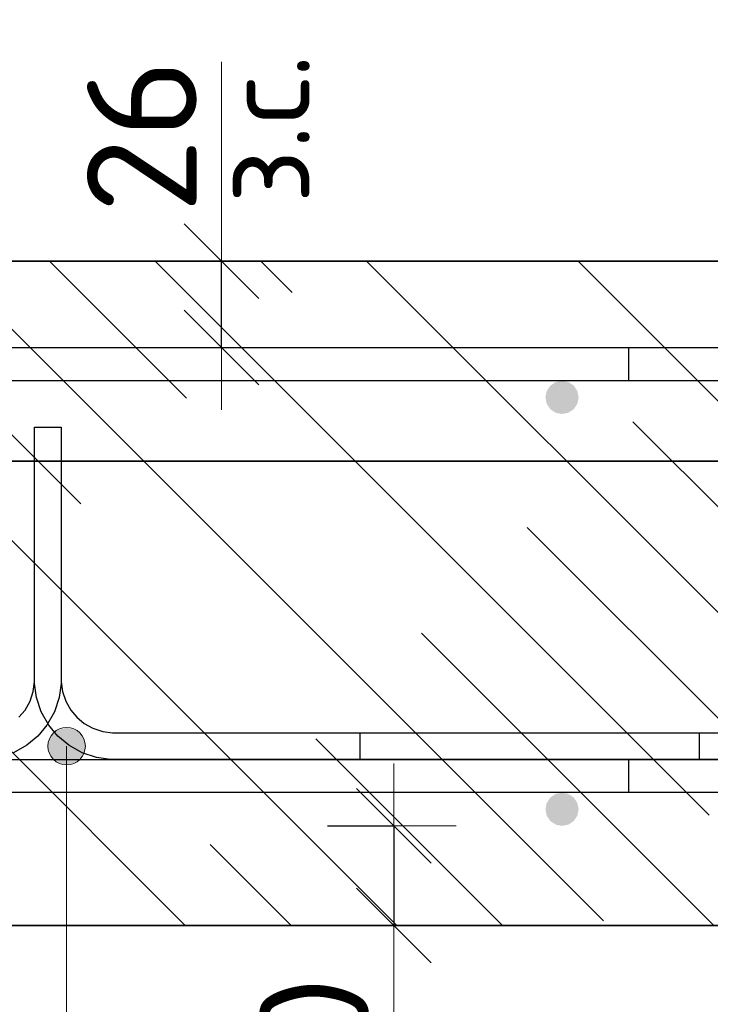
# Model space of a CAD drawing. Header units: metres. Extents: x -38 to 114, y -15 to 21.
# Tile 198 of 244: x 72.504 to 72.712, y 8.308 to 8.605. Entities that reach past the tile are written whole.
import ezdxf

# ---------------------------------------------------------------- set-up
doc = ezdxf.new("R2010")
doc.units = ezdxf.units.M
doc.header["$PDMODE"] = 65
for name, color, linetype, lineweight in [('XR$3$Арм. стержнями верхней зоны', 180, 'Continuous', 35), ('XR$3$Арм. стержнями нижней зоны', 180, 'Continuous', 35), ('XR$3$Арм.стержн. Арматура края', 96, 'Continuous', 35), ('XR$3$Размерная линия_ общее', 7, 'Continuous', 13), ('XR$4$Арм. стержнями верхней зоны', 180, 'Continuous', 35), ('XR$4$Арм. стержнями нижней зоны', 180, 'Continuous', 35), ('XR$4$Арм.стержн. Арматура края', 96, 'Continuous', 35), ('XR$4$Размерная линия_ общее', 7, 'Continuous', 13), ('XR$6$Арм. стержнями верхней зоны', 180, 'Continuous', 35), ('XR$6$Арм. стержнями нижней зоны', 180, 'Continuous', 35), ('XR$6$Арм.стержн. Арматура края', 96, 'Continuous', 35), ('XR$6$Размерная линия_ общее', 7, 'Continuous', 13)]:
    doc.layers.add(name, color=color, linetype=linetype, lineweight=lineweight)
for name, color, linetype, lineweight, true_color in [('XR$3$Арм.стержн. Фиксатор', 7, 'Continuous', 35, 0x501e0f), ('XR$4$Арм.стержн. Фиксатор', 7, 'Continuous', 35, 0x501e0f), ('XR$6$Арм.стержн. Фиксатор', 7, 'Continuous', 35, 0x501e0f)]:
    doc.layers.add(name, color=color, linetype=linetype, lineweight=lineweight, true_color=true_color)
doc.styles.add('ISOCPEUR', font='txt')
doc.dimstyles.new('DIMSTYLE_11', dxfattribs={"dimtxt": 0.033, "dimasz": 0.0375, "dimexe": 0, "dimexo": 0, "dimgap": 0.0165, "dimtad": 2, "dimdec": 0, "dimlfac": 1000, "dimrnd": 1, "dimzin": 12, "dimdsep": 46, "dimtxsty": 'ISOCPEUR', "dimblk1": 'ALL_ML_STRICH', "dimblk2": 'ALL_ML_STRICH', "dimsah": 1, "dimcen": 0, "dimclrd": 7, "dimclre": 256, "dimclrt": 7, "dimadec": 0, "dimazin": 0, "dimtfac": 1, "dimtdec": 0, "dimtix": 1, "dimtmove": 2, "dimatfit": 3, "dimfxl": 0, "dimtvp": 1.2, "dimtzin": 0, "dimlwd": 0, "dimlwe": -3, "dimarcsym": 0})
pattern_1 = [(135, (0, 0), (-0.031819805, -0.031819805), [0.4, -0.05, 0, -0.05]), (135, (-0.01591, -0.01591), (-0.031819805, -0.031819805), [0.8, -0.1, 0.1, -0.1])]

# ---------------------------------------------------------------- blocks, each defined once
blk = doc.blocks.new('ALL_ML_STRICH')
at = {"color": 0, "linetype": 'ByBlock', "lineweight": -2}
for p, q in [((0, -0.5), (0, 0.5)), ((-0.3, -0.3), (0.3, 0.3)), ((-1, 0), (0.5, 0))]:
    blk.add_line(p, q, dxfattribs=at)
blk = doc.blocks.new('*D138')
at = {"layer": 'DEFPOINTS', "color": 7, "linetype": 'Continuous', "lineweight": 13, "transparency": 33554687}
for p in [(72.5769, 8.36188), (72.61689, 8.36188), (72.5769, 8.33188)]:
    blk.add_point(p, dxfattribs=at)
at = {"layer": 'XR$3$Размерная линия_ общее', "color": 253, "linetype": 'Continuous', "lineweight": -2, "true_color": 0xa0a0a0, "transparency": 33554687}
for p, q in [((72.5969, 8.36188), (72.61689, 8.36188)), ((72.5969, 8.33188), (72.61689, 8.33188))]:
    blk.add_line(p, q, dxfattribs=at)
at = {"layer": 'XR$3$Размерная линия_ общее', "color": 7, "linetype": 'Continuous', "lineweight": -2, "transparency": 33554687}
blk.add_line((72.61689, 8.36188), (72.61689, 8.33188), dxfattribs=at)
at = {"layer": 'XR$3$Размерная линия_ общее', "color": 7, "linetype": 'Continuous', "lineweight": 13, "transparency": 33554687, "xscale": 0.0375, "yscale": 0.0375, "zscale": 0.0375}
for p, rotation in [((72.61689, 8.36188), 90), ((72.61689, 8.33188), 270)]:
    blk.add_blockref('ALL_ML_STRICH', p, dxfattribs=dict(at, rotation=rotation))
at = {"layer": 'XR$3$Размерная линия_ общее', "color": 7, "linetype": 'Continuous', "lineweight": 13, "transparency": 33554687, "insert": (72.59289, 8.29345), "char_height": 0.033, "width": 0.066, "attachment_point": 5, "rotation": 90, "style": 'ISOCPEUR'}
blk.add_mtext('\\A1;{30}', dxfattribs=at)
at = {"layer": 'XR$3$Размерная линия_ общее', "color": 7, "linetype": 'Continuous', "lineweight": 13, "transparency": 33554687, "insert": (72.67143, 8.26997), "char_height": 0.027, "width": 0.00135, "attachment_point": 1, "rotation": 270, "line_spacing_factor": 0.60241, "style": 'ISOCPEUR'}
blk.add_mtext('з.с.', dxfattribs=at)
blk = doc.blocks.new('*D141')
at = {"layer": 'DEFPOINTS', "color": 7, "linetype": 'Continuous', "lineweight": 13, "transparency": 33554687}
for p in [(72.52503, 8.53188), (72.52503, 8.50588), (72.56502, 8.50588)]:
    blk.add_point(p, dxfattribs=at)
at = {"layer": 'XR$3$Размерная линия_ общее', "color": 253, "linetype": 'Continuous', "lineweight": -2, "true_color": 0xa0a0a0, "transparency": 33554687}
for p, q in [((72.54503, 8.53188), (72.56502, 8.53188)), ((72.54503, 8.50588), (72.56502, 8.50588))]:
    blk.add_line(p, q, dxfattribs=at)
at = {"layer": 'XR$3$Размерная линия_ общее', "color": 7, "linetype": 'Continuous', "lineweight": -2, "transparency": 33554687}
blk.add_line((72.56502, 8.50588), (72.56502, 8.53188), dxfattribs=at)
at = {"layer": 'XR$3$Размерная линия_ общее', "color": 7, "linetype": 'Continuous', "lineweight": 13, "transparency": 33554687, "xscale": 0.0375, "yscale": 0.0375, "zscale": 0.0375}
for p, rotation in [((72.56502, 8.53188), 90), ((72.56502, 8.50588), 270)]:
    blk.add_blockref('ALL_ML_STRICH', p, dxfattribs=dict(at, rotation=rotation))
at = {"layer": 'XR$3$Размерная линия_ общее', "color": 7, "linetype": 'Continuous', "lineweight": 13, "transparency": 33554687, "insert": (72.56456, 8.54924), "char_height": 0.027, "width": 0.00135, "attachment_point": 1, "rotation": 90, "line_spacing_factor": 0.60241, "style": 'ISOCPEUR'}
blk.add_mtext('з.с.', dxfattribs=at)
at = {"layer": 'XR$3$Размерная линия_ общее', "color": 7, "linetype": 'Continuous', "lineweight": 13, "transparency": 33554687, "insert": (72.54102, 8.5696), "char_height": 0.033, "width": 0.066, "attachment_point": 5, "rotation": 90, "style": 'ISOCPEUR'}
blk.add_mtext('\\A1;{26}', dxfattribs=at)
blk = doc.blocks.new('*D357')
at = {"layer": 'DEFPOINTS', "color": 7, "linetype": 'Continuous', "lineweight": 13, "transparency": 33554687}
for p in [(72.5769, 8.36188), (72.61689, 8.36188), (72.5769, 8.33188)]:
    blk.add_point(p, dxfattribs=at)
at = {"layer": 'XR$4$Размерная линия_ общее', "color": 253, "linetype": 'Continuous', "lineweight": -2, "true_color": 0xa0a0a0, "transparency": 33554687}
for p, q in [((72.5969, 8.36188), (72.61689, 8.36188)), ((72.5969, 8.33188), (72.61689, 8.33188))]:
    blk.add_line(p, q, dxfattribs=at)
at = {"layer": 'XR$4$Размерная линия_ общее', "color": 7, "linetype": 'Continuous', "lineweight": -2, "transparency": 33554687}
blk.add_line((72.61689, 8.36188), (72.61689, 8.33188), dxfattribs=at)
at = {"layer": 'XR$4$Размерная линия_ общее', "color": 7, "linetype": 'Continuous', "lineweight": 13, "transparency": 33554687, "xscale": 0.0375, "yscale": 0.0375, "zscale": 0.0375}
for p, rotation in [((72.61689, 8.36188), 90), ((72.61689, 8.33188), 270)]:
    blk.add_blockref('ALL_ML_STRICH', p, dxfattribs=dict(at, rotation=rotation))
at = {"layer": 'XR$4$Размерная линия_ общее', "color": 7, "linetype": 'Continuous', "lineweight": 13, "transparency": 33554687, "insert": (72.59289, 8.29345), "char_height": 0.033, "width": 0.066, "attachment_point": 5, "rotation": 90, "style": 'ISOCPEUR'}
blk.add_mtext('\\A1;{30}', dxfattribs=at)
at = {"layer": 'XR$4$Размерная линия_ общее', "color": 7, "linetype": 'Continuous', "lineweight": 13, "transparency": 33554687, "insert": (72.67143, 8.26997), "char_height": 0.027, "width": 0.00135, "attachment_point": 1, "rotation": 270, "line_spacing_factor": 0.60241, "style": 'ISOCPEUR'}
blk.add_mtext('з.с.', dxfattribs=at)
blk = doc.blocks.new('*D377')
at = {"layer": 'DEFPOINTS', "color": 7, "linetype": 'Continuous', "lineweight": 13, "transparency": 33554687}
for p in [(72.52503, 8.53188), (72.52503, 8.50588), (72.56502, 8.50588)]:
    blk.add_point(p, dxfattribs=at)
at = {"layer": 'XR$4$Размерная линия_ общее', "color": 253, "linetype": 'Continuous', "lineweight": -2, "true_color": 0xa0a0a0, "transparency": 33554687}
for p, q in [((72.54503, 8.53188), (72.56502, 8.53188)), ((72.54503, 8.50588), (72.56502, 8.50588))]:
    blk.add_line(p, q, dxfattribs=at)
at = {"layer": 'XR$4$Размерная линия_ общее', "color": 7, "linetype": 'Continuous', "lineweight": -2, "transparency": 33554687}
blk.add_line((72.56502, 8.50588), (72.56502, 8.53188), dxfattribs=at)
at = {"layer": 'XR$4$Размерная линия_ общее', "color": 7, "linetype": 'Continuous', "lineweight": 13, "transparency": 33554687, "xscale": 0.0375, "yscale": 0.0375, "zscale": 0.0375}
for p, rotation in [((72.56502, 8.53188), 90), ((72.56502, 8.50588), 270)]:
    blk.add_blockref('ALL_ML_STRICH', p, dxfattribs=dict(at, rotation=rotation))
at = {"layer": 'XR$4$Размерная линия_ общее', "color": 7, "linetype": 'Continuous', "lineweight": 13, "transparency": 33554687, "insert": (72.56456, 8.54924), "char_height": 0.027, "width": 0.00135, "attachment_point": 1, "rotation": 90, "line_spacing_factor": 0.60241, "style": 'ISOCPEUR'}
blk.add_mtext('з.с.', dxfattribs=at)
at = {"layer": 'XR$4$Размерная линия_ общее', "color": 7, "linetype": 'Continuous', "lineweight": 13, "transparency": 33554687, "insert": (72.54102, 8.5696), "char_height": 0.033, "width": 0.066, "attachment_point": 5, "rotation": 90, "style": 'ISOCPEUR'}
blk.add_mtext('\\A1;{26}', dxfattribs=at)
blk = doc.blocks.new('*D820')
at = {"layer": 'DEFPOINTS', "color": 7, "linetype": 'Continuous', "lineweight": 13, "transparency": 33554687}
for p in [(72.5769, 8.36188), (72.61689, 8.36188), (72.5769, 8.33188)]:
    blk.add_point(p, dxfattribs=at)
at = {"layer": 'XR$6$Размерная линия_ общее', "color": 253, "linetype": 'Continuous', "lineweight": -2, "true_color": 0xa0a0a0, "transparency": 33554687}
for p, q in [((72.5969, 8.36188), (72.61689, 8.36188)), ((72.5969, 8.33188), (72.61689, 8.33188))]:
    blk.add_line(p, q, dxfattribs=at)
at = {"layer": 'XR$6$Размерная линия_ общее', "color": 7, "linetype": 'Continuous', "lineweight": -2, "transparency": 33554687}
blk.add_line((72.61689, 8.36188), (72.61689, 8.33188), dxfattribs=at)
at = {"layer": 'XR$6$Размерная линия_ общее', "color": 7, "linetype": 'Continuous', "lineweight": 13, "transparency": 33554687, "xscale": 0.0375, "yscale": 0.0375, "zscale": 0.0375}
for p, rotation in [((72.61689, 8.36188), 90), ((72.61689, 8.33188), 270)]:
    blk.add_blockref('ALL_ML_STRICH', p, dxfattribs=dict(at, rotation=rotation))
at = {"layer": 'XR$6$Размерная линия_ общее', "color": 7, "linetype": 'Continuous', "lineweight": 13, "transparency": 33554687, "insert": (72.59289, 8.29345), "char_height": 0.033, "width": 0.066, "attachment_point": 5, "rotation": 90, "style": 'ISOCPEUR'}
blk.add_mtext('\\A1;{30}', dxfattribs=at)
at = {"layer": 'XR$6$Размерная линия_ общее', "color": 7, "linetype": 'Continuous', "lineweight": 13, "transparency": 33554687, "insert": (72.67143, 8.26997), "char_height": 0.027, "width": 0.00135, "attachment_point": 1, "rotation": 270, "line_spacing_factor": 0.60241, "style": 'ISOCPEUR'}
blk.add_mtext('з.с.', dxfattribs=at)
blk = doc.blocks.new('*D836')
at = {"layer": 'DEFPOINTS', "color": 7, "linetype": 'Continuous', "lineweight": 13, "transparency": 33554687}
for p in [(72.52503, 8.53188), (72.1875, 8.50588), (72.56502, 8.50588)]:
    blk.add_point(p, dxfattribs=at)
at = {"layer": 'XR$6$Размерная линия_ общее', "color": 253, "linetype": 'Continuous', "lineweight": -2, "true_color": 0xa0a0a0, "transparency": 33554687}
for p, q in [((72.54503, 8.53188), (72.56502, 8.53188)), ((72.2075, 8.50588), (72.56502, 8.50588))]:
    blk.add_line(p, q, dxfattribs=at)
at = {"layer": 'XR$6$Размерная линия_ общее', "color": 7, "linetype": 'Continuous', "lineweight": -2, "transparency": 33554687}
blk.add_line((72.56502, 8.50588), (72.56502, 8.53188), dxfattribs=at)
at = {"layer": 'XR$6$Размерная линия_ общее', "color": 7, "linetype": 'Continuous', "lineweight": 13, "transparency": 33554687, "xscale": 0.0375, "yscale": 0.0375, "zscale": 0.0375}
for p, rotation in [((72.56502, 8.53188), 90), ((72.56502, 8.50588), 270)]:
    blk.add_blockref('ALL_ML_STRICH', p, dxfattribs=dict(at, rotation=rotation))
at = {"layer": 'XR$6$Размерная линия_ общее', "color": 7, "linetype": 'Continuous', "lineweight": 13, "transparency": 33554687, "insert": (72.56456, 8.54924), "char_height": 0.027, "width": 0.00135, "attachment_point": 1, "rotation": 90, "line_spacing_factor": 0.60241, "style": 'ISOCPEUR'}
blk.add_mtext('з.с.', dxfattribs=at)
at = {"layer": 'XR$6$Размерная линия_ общее', "color": 7, "linetype": 'Continuous', "lineweight": 13, "transparency": 33554687, "insert": (72.54102, 8.5696), "char_height": 0.033, "width": 0.066, "attachment_point": 5, "rotation": 90, "style": 'ISOCPEUR'}
blk.add_mtext('\\A1;{26}', dxfattribs=at)

msp = doc.modelspace()

# ---------------------------------------------------------------- hatches: boundary and pattern name
at = {"linetype": 'Continuous', "lineweight": 13, "transparency": 33554687}
h = msp.add_hatch(dxfattribs=at)
h.set_pattern_fill('__________540', scale=0.015, style=0, pattern_type=2)
h.set_pattern_definition(pattern_1)
h.paths.add_polyline_path([(72.1675, 8.53188), (72.1675, 8.33188), (72.75595, 8.33188), (72.75595, 8.53188)], flags=0)
h = msp.add_hatch(dxfattribs=at)
h.set_pattern_fill('__________540', scale=0.015, style=0, pattern_type=2)
h.set_pattern_definition(pattern_1)
h.paths.add_polyline_path([(72.1675, 8.53188), (72.1675, 8.33188), (72.75595, 8.33188), (72.75595, 8.53188)], flags=0)
h = msp.add_hatch(dxfattribs=at)
h.set_pattern_fill('__________540', scale=0.015, style=0, pattern_type=2)
h.set_pattern_definition(pattern_1)
h.paths.add_polyline_path([(72.1675, 8.53188), (72.1675, 8.33188), (72.75595, 8.33188), (72.75595, 8.53188)], flags=0)
at = {"layer": 'XR$3$Арм. стержнями верхней зоны', "linetype": 'Continuous', "lineweight": 50, "transparency": 33554687}
msp.add_hatch(color=4, dxfattribs=at).paths.add_polyline_path([(72.67251, 8.49088), (72.67212, 8.49279), (72.67104, 8.49441), (72.66942, 8.4955), (72.66751, 8.49588), (72.66559, 8.4955), (72.66397, 8.49441), (72.66289, 8.49279), (72.66251, 8.49088), (72.66289, 8.48896), (72.66397, 8.48734), (72.66559, 8.48626), (72.66751, 8.48588), (72.66942, 8.48626), (72.67104, 8.48734), (72.67212, 8.48896)])
at = {"layer": 'XR$3$Арм. стержнями нижней зоны', "linetype": 'Continuous', "lineweight": 50, "transparency": 33554687}
msp.add_hatch(color=4, dxfattribs=at).paths.add_polyline_path([(72.67251, 8.36688), (72.67212, 8.36879), (72.67104, 8.37041), (72.66942, 8.3715), (72.66751, 8.37188), (72.66559, 8.3715), (72.66397, 8.37041), (72.66289, 8.36879), (72.66251, 8.36688), (72.66289, 8.36496), (72.66397, 8.36334), (72.66559, 8.36226), (72.66751, 8.36188), (72.66942, 8.36226), (72.67104, 8.36334), (72.67212, 8.36496)])
at = {"layer": 'XR$3$Арм.стержн. Фиксатор', "linetype": 'Continuous', "lineweight": 13, "transparency": 33554687}
for points in [[(72.51357, 8.38869), (72.52325, 8.38869), (72.52122, 8.39071)], [(72.51357, 8.38869), (72.52122, 8.39071), (72.5156, 8.39071)], [(72.5156, 8.39071), (72.52122, 8.39071), (72.51841, 8.3915)], [(72.51278, 8.38588), (72.52403, 8.38588), (72.52325, 8.38869)], [(72.51278, 8.38588), (72.52325, 8.38869), (72.51357, 8.38869)], [(72.51357, 8.38306), (72.52403, 8.38588), (72.51278, 8.38588)], [(72.51357, 8.38306), (72.52325, 8.38306), (72.52403, 8.38588)], [(72.5156, 8.38104), (72.52325, 8.38306), (72.51357, 8.38306)], [(72.5156, 8.38104), (72.52122, 8.38104), (72.52325, 8.38306)], [(72.52122, 8.38104), (72.5156, 8.38104), (72.51841, 8.38025)]]:
    msp.add_hatch(color=7, dxfattribs=at).paths.add_polyline_path(points)
at = {"layer": 'XR$4$Арм. стержнями верхней зоны', "linetype": 'Continuous', "lineweight": 50, "transparency": 33554687}
msp.add_hatch(color=4, dxfattribs=at).paths.add_polyline_path([(72.67251, 8.49088), (72.67212, 8.49279), (72.67104, 8.49441), (72.66942, 8.4955), (72.66751, 8.49588), (72.66559, 8.4955), (72.66397, 8.49441), (72.66289, 8.49279), (72.66251, 8.49088), (72.66289, 8.48896), (72.66397, 8.48734), (72.66559, 8.48626), (72.66751, 8.48588), (72.66942, 8.48626), (72.67104, 8.48734), (72.67212, 8.48896)])
at = {"layer": 'XR$4$Арм. стержнями нижней зоны', "linetype": 'Continuous', "lineweight": 50, "transparency": 33554687}
msp.add_hatch(color=4, dxfattribs=at).paths.add_polyline_path([(72.67251, 8.36688), (72.67212, 8.36879), (72.67104, 8.37041), (72.66942, 8.3715), (72.66751, 8.37188), (72.66559, 8.3715), (72.66397, 8.37041), (72.66289, 8.36879), (72.66251, 8.36688), (72.66289, 8.36496), (72.66397, 8.36334), (72.66559, 8.36226), (72.66751, 8.36188), (72.66942, 8.36226), (72.67104, 8.36334), (72.67212, 8.36496)])
at = {"layer": 'XR$4$Арм.стержн. Фиксатор', "linetype": 'Continuous', "lineweight": 13, "transparency": 33554687}
for points in [[(72.51357, 8.38869), (72.52325, 8.38869), (72.52122, 8.39071)], [(72.51357, 8.38869), (72.52122, 8.39071), (72.5156, 8.39071)], [(72.5156, 8.39071), (72.52122, 8.39071), (72.51841, 8.3915)], [(72.51278, 8.38588), (72.52403, 8.38588), (72.52325, 8.38869)], [(72.51278, 8.38588), (72.52325, 8.38869), (72.51357, 8.38869)], [(72.51357, 8.38306), (72.52403, 8.38588), (72.51278, 8.38588)], [(72.51357, 8.38306), (72.52325, 8.38306), (72.52403, 8.38588)], [(72.5156, 8.38104), (72.52325, 8.38306), (72.51357, 8.38306)], [(72.5156, 8.38104), (72.52122, 8.38104), (72.52325, 8.38306)], [(72.52122, 8.38104), (72.5156, 8.38104), (72.51841, 8.38025)]]:
    msp.add_hatch(color=7, dxfattribs=at).paths.add_polyline_path(points)
at = {"layer": 'XR$6$Арм. стержнями верхней зоны', "linetype": 'Continuous', "lineweight": 50, "transparency": 33554687}
msp.add_hatch(color=4, dxfattribs=at).paths.add_polyline_path([(72.67251, 8.49088), (72.67212, 8.49279), (72.67104, 8.49441), (72.66942, 8.4955), (72.66751, 8.49588), (72.66559, 8.4955), (72.66397, 8.49441), (72.66289, 8.49279), (72.66251, 8.49088), (72.66289, 8.48896), (72.66397, 8.48734), (72.66559, 8.48626), (72.66751, 8.48588), (72.66942, 8.48626), (72.67104, 8.48734), (72.67212, 8.48896)])
at = {"layer": 'XR$6$Арм. стержнями нижней зоны', "linetype": 'Continuous', "lineweight": 50, "transparency": 33554687}
msp.add_hatch(color=4, dxfattribs=at).paths.add_polyline_path([(72.67251, 8.36688), (72.67212, 8.36879), (72.67104, 8.37041), (72.66942, 8.3715), (72.66751, 8.37188), (72.66559, 8.3715), (72.66397, 8.37041), (72.66289, 8.36879), (72.66251, 8.36688), (72.66289, 8.36496), (72.66397, 8.36334), (72.66559, 8.36226), (72.66751, 8.36188), (72.66942, 8.36226), (72.67104, 8.36334), (72.67212, 8.36496)])
at = {"layer": 'XR$6$Арм.стержн. Фиксатор', "linetype": 'Continuous', "lineweight": 13, "transparency": 33554687}
for points in [[(72.51357, 8.38869), (72.52325, 8.38869), (72.52122, 8.39071)], [(72.51357, 8.38869), (72.52122, 8.39071), (72.5156, 8.39071)], [(72.5156, 8.39071), (72.52122, 8.39071), (72.51841, 8.3915)], [(72.51278, 8.38588), (72.52403, 8.38588), (72.52325, 8.38869)], [(72.51278, 8.38588), (72.52325, 8.38869), (72.51357, 8.38869)], [(72.51357, 8.38306), (72.52403, 8.38588), (72.51278, 8.38588)], [(72.51357, 8.38306), (72.52325, 8.38306), (72.52403, 8.38588)], [(72.5156, 8.38104), (72.52325, 8.38306), (72.51357, 8.38306)], [(72.5156, 8.38104), (72.52122, 8.38104), (72.52325, 8.38306)], [(72.52122, 8.38104), (72.5156, 8.38104), (72.51841, 8.38025)]]:
    msp.add_hatch(color=7, dxfattribs=at).paths.add_polyline_path(points)

# ---------------------------------------------------------------- linework, layer by layer
at = {"color": 7, "linetype": 'Continuous', "lineweight": 13, "transparency": 33554687}
for p, q in [((72.56502, 8.53188), (72.56502, 8.59188)), ((72.56502, 8.53188), (72.56502, 8.59188)), ((72.56502, 8.53188), (72.56502, 8.59188)), ((86.41979, 8.47171), (67.91979, 8.47171)), ((72.61689, 8.33188), (72.61689, 8.27288)), ((72.61689, 8.33188), (72.61689, 8.27288)), ((72.61689, 8.33188), (72.61689, 8.27288))]:
    msp.add_line(p, q, dxfattribs=at)
at = {"color": 7, "linetype": 'Continuous', "lineweight": 35, "transparency": 33554687}
for p, q in [((72.75595, 8.53188), (72.1675, 8.53188)), ((72.75595, 8.53188), (72.1675, 8.53188)), ((72.75595, 8.53188), (72.1675, 8.53188)), ((67.91979, 8.47171), (86.41979, 8.47171)), ((72.1675, 8.33188), (72.75595, 8.33188)), ((72.1675, 8.33188), (72.75595, 8.33188)), ((72.1675, 8.33188), (72.75595, 8.33188))]:
    msp.add_line(p, q, dxfattribs=at)
at = {"layer": 'XR$3$Арм. стержнями верхней зоны', "color": 4, "linetype": 'Continuous', "lineweight": 25, "transparency": 33554687}
for points in [[(72.76095, 8.49588), (72.1875, 8.49588), (72.1875, 8.50588), (72.76095, 8.50588), (72.76095, 8.49588)], [(72.76095, 8.49588), (72.44251, 8.49588), (72.44251, 8.50588), (72.76095, 8.50588), (72.76095, 8.49588)]]:
    msp.add_lwpolyline(points, dxfattribs=at)
at = {"layer": 'XR$3$Арм. стержнями нижней зоны', "color": 4, "linetype": 'Continuous', "lineweight": 25, "transparency": 33554687}
for points in [[(72.76095, 8.37188), (72.1875, 8.37188), (72.1875, 8.38188), (72.76095, 8.38188), (72.76095, 8.37188)], [(72.76095, 8.37188), (72.44251, 8.37188), (72.44251, 8.38188), (72.76095, 8.38188), (72.76095, 8.37188)]]:
    msp.add_lwpolyline(points, dxfattribs=at)
at = {"layer": 'XR$3$Арм.стержн. Арматура края', "color": 4, "linetype": 'Continuous', "lineweight": 25, "transparency": 33554687}
for points in [[(72.21607, 8.50588), (72.6875, 8.50588), (72.6875, 8.49588), (72.21676, 8.49588)], [(72.21676, 8.38188), (72.6875, 8.38188), (72.6875, 8.37188)], [(72.6875, 8.37188), (72.21607, 8.37188)]]:
    msp.add_lwpolyline(points, dxfattribs=at)
at = {"layer": 'XR$3$Арм.стержн. Фиксатор', "color": 7, "linetype": 'Continuous', "lineweight": 13, "transparency": 33554687}
for p, q in [((72.51841, 8.3915), (72.51841, 8.3915)), ((72.51278, 8.38588), (72.51278, 8.38588)), ((72.51841, 8.17967), (72.51841, 8.38588)), ((72.52403, 8.38588), (72.52403, 8.38588)), ((72.51841, 8.38025), (72.51841, 8.38025))]:
    msp.add_line(p, q, dxfattribs=at)
at = {"layer": 'XR$3$Арм.стержн. Фиксатор', "color": 40, "linetype": 'Continuous', "lineweight": 25, "transparency": 33554687}
for points in [[(72.70875, 8.38188), (72.5316, 8.38188), (72.52743, 8.38246), (72.52308, 8.38389), (72.51907, 8.38614), (72.51577, 8.3889), (72.51301, 8.3922), (72.51077, 8.3962), (72.50933, 8.40056), (72.50875, 8.40473), (72.50875, 8.48188), (72.51675, 8.48188), (72.51675, 8.40473), (72.51617, 8.40056), (72.51474, 8.3962), (72.51249, 8.3922), (72.50973, 8.3889), (72.50643, 8.38614), (72.50242, 8.38389)], [(72.50405, 8.39457), (72.50588, 8.39676), (72.50738, 8.39944), (72.50835, 8.40237), (72.50875, 8.40528), (72.50875, 8.48188), (72.51675, 8.48188), (72.51675, 8.40528), (72.51716, 8.40237), (72.51812, 8.39944), (72.51963, 8.39676), (72.52145, 8.39457), (72.52363, 8.39275), (72.52632, 8.39125), (72.52925, 8.39028), (72.53216, 8.38988), (72.70875, 8.38988), (72.70875, 8.38188)], [(72.75995, 8.38188), (72.60675, 8.38188), (72.60675, 8.38988), (72.75995, 8.38988), (72.75995, 8.38188)]]:
    msp.add_lwpolyline(points, dxfattribs=at)
at = {"layer": 'XR$3$Арм.стержн. Фиксатор', "color": 7, "linetype": 'Continuous', "lineweight": 13, "transparency": 33554687}
msp.add_circle((72.51841, 8.38588), 0.00563, dxfattribs=at)
at = {"layer": 'XR$4$Арм. стержнями верхней зоны', "color": 4, "linetype": 'Continuous', "lineweight": 25, "transparency": 33554687}
for points in [[(72.76095, 8.49588), (72.1875, 8.49588), (72.1875, 8.50588), (72.76095, 8.50588), (72.76095, 8.49588)], [(72.76095, 8.49588), (72.44251, 8.49588), (72.44251, 8.50588), (72.76095, 8.50588), (72.76095, 8.49588)]]:
    msp.add_lwpolyline(points, dxfattribs=at)
at = {"layer": 'XR$4$Арм. стержнями нижней зоны', "color": 4, "linetype": 'Continuous', "lineweight": 25, "transparency": 33554687}
for points in [[(72.76095, 8.37188), (72.1875, 8.37188), (72.1875, 8.38188), (72.76095, 8.38188), (72.76095, 8.37188)], [(72.76095, 8.37188), (72.44251, 8.37188), (72.44251, 8.38188), (72.76095, 8.38188), (72.76095, 8.37188)]]:
    msp.add_lwpolyline(points, dxfattribs=at)
at = {"layer": 'XR$4$Арм.стержн. Арматура края', "color": 4, "linetype": 'Continuous', "lineweight": 25, "transparency": 33554687}
for points in [[(72.21607, 8.50588), (72.6875, 8.50588), (72.6875, 8.49588), (72.21676, 8.49588)], [(72.21676, 8.38188), (72.6875, 8.38188), (72.6875, 8.37188)], [(72.6875, 8.37188), (72.21607, 8.37188)]]:
    msp.add_lwpolyline(points, dxfattribs=at)
at = {"layer": 'XR$4$Арм.стержн. Фиксатор', "color": 7, "linetype": 'Continuous', "lineweight": 13, "transparency": 33554687}
for p, q in [((72.51841, 8.3915), (72.51841, 8.3915)), ((72.51278, 8.38588), (72.51278, 8.38588)), ((72.51841, 8.17967), (72.51841, 8.38588)), ((72.52403, 8.38588), (72.52403, 8.38588)), ((72.51841, 8.38025), (72.51841, 8.38025))]:
    msp.add_line(p, q, dxfattribs=at)
at = {"layer": 'XR$4$Арм.стержн. Фиксатор', "color": 40, "linetype": 'Continuous', "lineweight": 25, "transparency": 33554687}
for points in [[(72.70875, 8.38188), (72.5316, 8.38188), (72.52743, 8.38246), (72.52308, 8.38389), (72.51907, 8.38614), (72.51577, 8.3889), (72.51301, 8.3922), (72.51077, 8.3962), (72.50933, 8.40056), (72.50875, 8.40473), (72.50875, 8.48188), (72.51675, 8.48188), (72.51675, 8.40473), (72.51617, 8.40056), (72.51474, 8.3962), (72.51249, 8.3922), (72.50973, 8.3889), (72.50643, 8.38614), (72.50242, 8.38389)], [(72.50405, 8.39457), (72.50588, 8.39676), (72.50738, 8.39944), (72.50835, 8.40237), (72.50875, 8.40528), (72.50875, 8.48188), (72.51675, 8.48188), (72.51675, 8.40528), (72.51716, 8.40237), (72.51812, 8.39944), (72.51963, 8.39676), (72.52145, 8.39457), (72.52363, 8.39275), (72.52632, 8.39125), (72.52925, 8.39028), (72.53216, 8.38988), (72.70875, 8.38988), (72.70875, 8.38188)], [(72.75995, 8.38188), (72.60675, 8.38188), (72.60675, 8.38988), (72.75995, 8.38988), (72.75995, 8.38188)]]:
    msp.add_lwpolyline(points, dxfattribs=at)
at = {"layer": 'XR$4$Арм.стержн. Фиксатор', "color": 7, "linetype": 'Continuous', "lineweight": 13, "transparency": 33554687}
msp.add_circle((72.51841, 8.38588), 0.00563, dxfattribs=at)
at = {"layer": 'XR$6$Арм. стержнями верхней зоны', "color": 4, "linetype": 'Continuous', "lineweight": 25, "transparency": 33554687}
for points in [[(72.76095, 8.49588), (72.1875, 8.49588), (72.1875, 8.50588), (72.76095, 8.50588), (72.76095, 8.49588)], [(72.76095, 8.49588), (72.44251, 8.49588), (72.44251, 8.50588), (72.76095, 8.50588), (72.76095, 8.49588)]]:
    msp.add_lwpolyline(points, dxfattribs=at)
at = {"layer": 'XR$6$Арм. стержнями нижней зоны', "color": 4, "linetype": 'Continuous', "lineweight": 25, "transparency": 33554687}
for points in [[(72.76095, 8.37188), (72.1875, 8.37188), (72.1875, 8.38188), (72.76095, 8.38188), (72.76095, 8.37188)], [(72.76095, 8.37188), (72.44251, 8.37188), (72.44251, 8.38188), (72.76095, 8.38188), (72.76095, 8.37188)]]:
    msp.add_lwpolyline(points, dxfattribs=at)
at = {"layer": 'XR$6$Арм.стержн. Арматура края', "color": 4, "linetype": 'Continuous', "lineweight": 25, "transparency": 33554687}
for points in [[(72.21607, 8.50588), (72.6875, 8.50588), (72.6875, 8.49588), (72.21676, 8.49588)], [(72.21676, 8.38188), (72.6875, 8.38188), (72.6875, 8.37188)], [(72.6875, 8.37188), (72.21607, 8.37188)]]:
    msp.add_lwpolyline(points, dxfattribs=at)
at = {"layer": 'XR$6$Арм.стержн. Фиксатор', "color": 7, "linetype": 'Continuous', "lineweight": 13, "transparency": 33554687}
for p, q in [((72.51841, 8.3915), (72.51841, 8.3915)), ((72.51278, 8.38588), (72.51278, 8.38588)), ((72.51841, 8.17967), (72.51841, 8.38588)), ((72.52403, 8.38588), (72.52403, 8.38588)), ((72.51841, 8.38025), (72.51841, 8.38025))]:
    msp.add_line(p, q, dxfattribs=at)
at = {"layer": 'XR$6$Арм.стержн. Фиксатор', "color": 40, "linetype": 'Continuous', "lineweight": 25, "transparency": 33554687}
for points in [[(72.70875, 8.38188), (72.5316, 8.38188), (72.52743, 8.38246), (72.52308, 8.38389), (72.51907, 8.38614), (72.51577, 8.3889), (72.51301, 8.3922), (72.51077, 8.3962), (72.50933, 8.40056), (72.50875, 8.40473), (72.50875, 8.48188), (72.51675, 8.48188), (72.51675, 8.40473), (72.51617, 8.40056), (72.51474, 8.3962), (72.51249, 8.3922), (72.50973, 8.3889), (72.50643, 8.38614), (72.50242, 8.38389)], [(72.50405, 8.39457), (72.50588, 8.39676), (72.50738, 8.39944), (72.50835, 8.40237), (72.50875, 8.40528), (72.50875, 8.48188), (72.51675, 8.48188), (72.51675, 8.40528), (72.51716, 8.40237), (72.51812, 8.39944), (72.51963, 8.39676), (72.52145, 8.39457), (72.52363, 8.39275), (72.52632, 8.39125), (72.52925, 8.39028), (72.53216, 8.38988), (72.70875, 8.38988), (72.70875, 8.38188)], [(72.75995, 8.38188), (72.60675, 8.38188), (72.60675, 8.38988), (72.75995, 8.38988), (72.75995, 8.38188)]]:
    msp.add_lwpolyline(points, dxfattribs=at)
at = {"layer": 'XR$6$Арм.стержн. Фиксатор', "color": 7, "linetype": 'Continuous', "lineweight": 13, "transparency": 33554687}
msp.add_circle((72.51841, 8.38588), 0.00563, dxfattribs=at)

# ---------------------------------------------------------------- dimensions: what is measured, and where the dimension line sits
at = {"layer": 'XR$3$Размерная линия_ общее', "color": 7, "linetype": 'Continuous', "lineweight": 13, "transparency": 33554687}
for base, p1, p2, angle, picture, middle in [((72.56502, 8.53188), (72.54503, 8.50588), (72.54503, 8.53188), 90, '*D141', (72.54102, 8.5696)), ((72.61689, 8.33188), (72.5969, 8.36188), (72.5969, 8.33188), 270, '*D138', (72.59289, 8.29345))]:
    dim = msp.add_linear_dim(base=base, p1=p1, p2=p2, angle=angle, text='<>\\Xз.с.', dimstyle='DIMSTYLE_11', override={"dimpost": '<>', "dimclrd": 7, "dimclre": 253, "dimclrt": 7, "dimlwd": 0, "dimlwe": 65533}, dxfattribs=at)
    dim.commit()
    dim.dimension.update_dxf_attribs({"geometry": picture, "text_midpoint": middle, "dimtype": 160})
at = {"layer": 'XR$4$Размерная линия_ общее', "color": 7, "linetype": 'Continuous', "lineweight": 13, "transparency": 33554687}
for base, p1, p2, angle, picture, middle in [((72.56502, 8.53188), (72.54503, 8.50588), (72.54503, 8.53188), 90, '*D377', (72.54102, 8.5696)), ((72.61689, 8.33188), (72.5969, 8.36188), (72.5969, 8.33188), 270, '*D357', (72.59289, 8.29345))]:
    dim = msp.add_linear_dim(base=base, p1=p1, p2=p2, angle=angle, text='<>\\Xз.с.', dimstyle='DIMSTYLE_11', override={"dimpost": '<>', "dimclrd": 7, "dimclre": 253, "dimclrt": 7, "dimlwd": 0, "dimlwe": 65533}, dxfattribs=at)
    dim.commit()
    dim.dimension.update_dxf_attribs({"geometry": picture, "text_midpoint": middle, "dimtype": 160})
at = {"layer": 'XR$6$Размерная линия_ общее', "color": 7, "linetype": 'Continuous', "lineweight": 13, "transparency": 33554687}
for base, p1, p2, angle, picture, middle in [((72.56502, 8.53188), (72.2075, 8.50588), (72.54503, 8.53188), 90, '*D836', (72.54102, 8.5696)), ((72.61689, 8.33188), (72.5969, 8.36188), (72.5969, 8.33188), 270, '*D820', (72.59289, 8.29345))]:
    dim = msp.add_linear_dim(base=base, p1=p1, p2=p2, angle=angle, text='<>\\Xз.с.', dimstyle='DIMSTYLE_11', override={"dimpost": '<>', "dimclrd": 7, "dimclre": 253, "dimclrt": 7, "dimlwd": 0, "dimlwe": 65533}, dxfattribs=at)
    dim.commit()
    dim.dimension.update_dxf_attribs({"geometry": picture, "text_midpoint": middle, "dimtype": 160})

doc.saveas('drawing.dxf')
